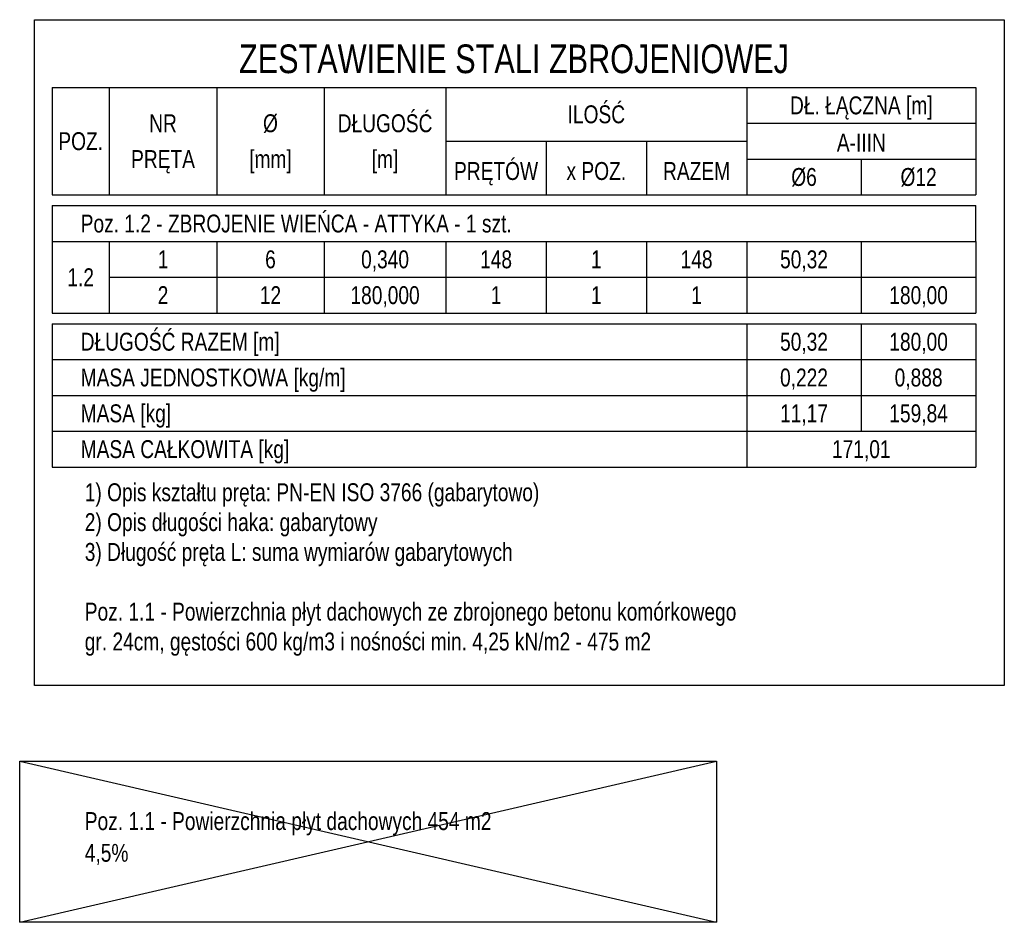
# Model space of a CAD drawing. Header units: millimetres. Extents: x 10513 to 15210, y -3009 to 1704.
# Tile 3 of 18: x 12269 to 13644, y -3009 to -1748. Entities that reach past the tile are written whole.
import ezdxf
from ezdxf.enums import TextEntityAlignment as Align

# ---------------------------------------------------------------- set-up
doc = ezdxf.new("R2010")
doc.units = ezdxf.units.MM
doc.header["$LTSCALE"] = 10
doc.layers.add('BA_obw', color=230, linetype='Continuous', plot=False)
for name, color, linetype in [('BA_tab', 7, 'Continuous'), ('BA_txg', 3, 'Continuous'), ('BA_txs', 2, 'Continuous'), ('BD_wic', 1, 'Continuous')]:
    doc.layers.add(name, color=color, linetype=linetype)
doc.styles.add('BIKTG', font='bikromsw.shx', dxfattribs={"width": 0.8})
doc.styles.add('BIKTS', font='bikromsw.shx', dxfattribs={"width": 0.8})

msp = doc.modelspace()

# ---------------------------------------------------------------- linework, layer by layer
at = {"layer": 'BA_obw'}
msp.add_lwpolyline([(12290.2, -1748.47), (13644.26, -1748.47), (13644.26, -2678.24), (12290.2, -2678.24)], close=True, dxfattribs=at)
at = {"layer": 'BA_tab'}
for p, q in [((12314.59, -1843.1), (12394.59, -1843.1)), ((12314.59, -1843.1), (12314.59, -1993.1)), ((12394.59, -1843.1), (12544.59, -1843.1)), ((12394.59, -1843.1), (12394.59, -1993.1)), ((12544.59, -1843.1), (12694.59, -1843.1)), ((12544.59, -1843.1), (12544.59, -1993.1)), ((12694.59, -1843.1), (12864.59, -1843.1)), ((12694.59, -1843.1), (12694.59, -1993.1)), ((12864.59, -1843.1), (13284.59, -1843.1)), ((12864.59, -1843.1), (12864.59, -1993.1)), ((13284.59, -1843.1), (13604.59, -1843.1)), ((13284.59, -1843.1), (13284.59, -1993.1)), ((13604.59, -1843.1), (13604.59, -1993.1)), ((13284.59, -1893.1), (13604.59, -1893.1)), ((13604.59, -1893.1), (13604.59, -1943.1)), ((12864.59, -1918.1), (13284.59, -1918.1)), ((13004.59, -1918.1), (13004.59, -1993.1)), ((13144.59, -1918.1), (13144.59, -1993.1)), ((13284.59, -1943.1), (13604.59, -1943.1)), ((13444.59, -1943.1), (13444.59, -1993.1)), ((13604.59, -1943.1), (13604.59, -1993.1)), ((12314.59, -1993.1), (12394.59, -1993.1)), ((12394.59, -1993.1), (12544.59, -1993.1)), ((12544.59, -1993.1), (12694.59, -1993.1)), ((12694.59, -1993.1), (12864.59, -1993.1)), ((12864.59, -1993.1), (13004.59, -1993.1)), ((13004.59, -1993.1), (13144.59, -1993.1)), ((13144.59, -1993.1), (13284.59, -1993.1)), ((13284.59, -1993.1), (13444.59, -1993.1)), ((13444.59, -1993.1), (13604.59, -1993.1)), ((12314.59, -2008.1), (12394.59, -2008.1)), ((12314.59, -2008.1), (12314.59, -2058.1)), ((12394.59, -2008.1), (12544.59, -2008.1)), ((12544.59, -2008.1), (12694.59, -2008.1)), ((12694.59, -2008.1), (12864.59, -2008.1)), ((12864.59, -2008.1), (13004.59, -2008.1)), ((13004.59, -2008.1), (13144.59, -2008.1)), ((13144.59, -2008.1), (13284.59, -2008.1)), ((13284.59, -2008.1), (13444.59, -2008.1)), ((13444.59, -2008.1), (13604.59, -2008.1)), ((13604.59, -2058.1), (13604.59, -2008.1)), ((12314.59, -2058.1), (12394.59, -2058.1)), ((12314.59, -2058.1), (12314.59, -2108.1)), ((12394.59, -2058.1), (12544.59, -2058.1)), ((12394.59, -2058.1), (12394.59, -2108.1)), ((12544.59, -2058.1), (12694.59, -2058.1)), ((12544.59, -2058.1), (12544.59, -2108.1)), ((12694.59, -2058.1), (12864.59, -2058.1)), ((12694.59, -2058.1), (12694.59, -2108.1)), ((12864.59, -2058.1), (13004.59, -2058.1)), ((12864.59, -2058.1), (12864.59, -2108.1)), ((13004.59, -2058.1), (13144.59, -2058.1)), ((13004.59, -2058.1), (13004.59, -2108.1)), ((13144.59, -2058.1), (13284.59, -2058.1)), ((13144.59, -2058.1), (13144.59, -2108.1)), ((13284.59, -2058.1), (13444.59, -2058.1)), ((13284.59, -2058.1), (13284.59, -2108.1)), ((13444.59, -2058.1), (13604.59, -2058.1)), ((13444.59, -2058.1), (13444.59, -2108.1)), ((13604.59, -2058.1), (13604.59, -2108.1)), ((12314.59, -2108.1), (12314.59, -2158.1)), ((12394.59, -2108.1), (12544.59, -2108.1)), ((12394.59, -2108.1), (12394.59, -2158.1)), ((12544.59, -2108.1), (12694.59, -2108.1)), ((12544.59, -2108.1), (12544.59, -2158.1)), ((12694.59, -2108.1), (12864.59, -2108.1)), ((12694.59, -2108.1), (12694.59, -2158.1)), ((12864.59, -2108.1), (13004.59, -2108.1)), ((12864.59, -2108.1), (12864.59, -2158.1)), ((13004.59, -2108.1), (13144.59, -2108.1)), ((13004.59, -2108.1), (13004.59, -2158.1)), ((13144.59, -2108.1), (13284.59, -2108.1)), ((13144.59, -2108.1), (13144.59, -2158.1)), ((13284.59, -2108.1), (13444.59, -2108.1)), ((13284.59, -2108.1), (13284.59, -2158.1)), ((13444.59, -2108.1), (13604.59, -2108.1)), ((13444.59, -2108.1), (13444.59, -2158.1)), ((13604.59, -2108.1), (13604.59, -2158.1)), ((12314.59, -2158.1), (12394.59, -2158.1)), ((12394.59, -2158.1), (12544.59, -2158.1)), ((12544.59, -2158.1), (12694.59, -2158.1)), ((12694.59, -2158.1), (12864.59, -2158.1)), ((12864.59, -2158.1), (13004.59, -2158.1)), ((13004.59, -2158.1), (13144.59, -2158.1)), ((13144.59, -2158.1), (13284.59, -2158.1)), ((13284.59, -2158.1), (13444.59, -2158.1)), ((13444.59, -2158.1), (13604.59, -2158.1)), ((12314.59, -2173.1), (12394.59, -2173.1)), ((12314.59, -2173.1), (12314.59, -2223.1)), ((12394.59, -2173.1), (12544.59, -2173.1)), ((12544.59, -2173.1), (12694.59, -2173.1)), ((12694.59, -2173.1), (12864.59, -2173.1)), ((12864.59, -2173.1), (13004.59, -2173.1)), ((13004.59, -2173.1), (13144.59, -2173.1)), ((13144.59, -2173.1), (13284.59, -2173.1)), ((13284.59, -2173.1), (13284.59, -2223.1)), ((13284.59, -2173.1), (13444.59, -2173.1)), ((13284.59, -2173.1), (13284.59, -2223.1)), ((13444.59, -2173.1), (13604.59, -2173.1)), ((13444.59, -2173.1), (13444.59, -2223.1)), ((13604.59, -2173.1), (13604.59, -2223.1)), ((12314.59, -2223.1), (12394.59, -2223.1)), ((12314.59, -2223.1), (12314.59, -2273.1)), ((12394.59, -2223.1), (12544.59, -2223.1)), ((12544.59, -2223.1), (12694.59, -2223.1)), ((12694.59, -2223.1), (12864.59, -2223.1)), ((12864.59, -2223.1), (13004.59, -2223.1)), ((13004.59, -2223.1), (13144.59, -2223.1)), ((13144.59, -2223.1), (13284.59, -2223.1)), ((13284.59, -2223.1), (13284.59, -2273.1)), ((13284.59, -2223.1), (13444.59, -2223.1)), ((13284.59, -2223.1), (13284.59, -2273.1)), ((13444.59, -2223.1), (13604.59, -2223.1)), ((13444.59, -2223.1), (13444.59, -2273.1)), ((13604.59, -2223.1), (13604.59, -2273.1)), ((12314.59, -2273.1), (12394.59, -2273.1)), ((12314.59, -2273.1), (12314.59, -2323.1)), ((12394.59, -2273.1), (12544.59, -2273.1)), ((12544.59, -2273.1), (12694.59, -2273.1)), ((12694.59, -2273.1), (12864.59, -2273.1)), ((12864.59, -2273.1), (13004.59, -2273.1)), ((13004.59, -2273.1), (13144.59, -2273.1)), ((13144.59, -2273.1), (13284.59, -2273.1)), ((13284.59, -2273.1), (13284.59, -2323.1)), ((13284.59, -2273.1), (13444.59, -2273.1)), ((13284.59, -2273.1), (13284.59, -2323.1)), ((13444.59, -2273.1), (13604.59, -2273.1)), ((13444.59, -2273.1), (13444.59, -2323.1)), ((13604.59, -2273.1), (13604.59, -2323.1)), ((12314.59, -2323.1), (12394.59, -2323.1)), ((12314.59, -2323.1), (12314.59, -2373.1)), ((12394.59, -2323.1), (12544.59, -2323.1)), ((12544.59, -2323.1), (12694.59, -2323.1)), ((12694.59, -2323.1), (12864.59, -2323.1)), ((12864.59, -2323.1), (13004.59, -2323.1)), ((13004.59, -2323.1), (13144.59, -2323.1)), ((13144.59, -2323.1), (13284.59, -2323.1)), ((13284.59, -2323.1), (13284.59, -2373.1)), ((13284.59, -2323.1), (13444.59, -2323.1)), ((13444.59, -2323.1), (13604.59, -2323.1)), ((13604.59, -2323.1), (13604.59, -2373.1)), ((12314.59, -2373.1), (12394.59, -2373.1)), ((12394.59, -2373.1), (12544.59, -2373.1)), ((12544.59, -2373.1), (12694.59, -2373.1)), ((12694.59, -2373.1), (12864.59, -2373.1)), ((12864.59, -2373.1), (13004.59, -2373.1)), ((13004.59, -2373.1), (13144.59, -2373.1)), ((13144.59, -2373.1), (13284.59, -2373.1)), ((13284.59, -2373.1), (13444.59, -2373.1)), ((13444.59, -2373.1), (13604.59, -2373.1))]:
    msp.add_line(p, q, dxfattribs=at)
at = {"layer": 'BD_wic', "color": 5}
for p, q in [((12269.44, -2783.69), (13242.61, -3008.81)), ((12269.44, -3008.81), (13242.61, -2783.69))]:
    msp.add_line(p, q, dxfattribs=at)
msp.add_lwpolyline([(12269.44, -2783.69), (13242.61, -2783.69), (13242.61, -3008.81), (12269.44, -3008.81)], close=True, dxfattribs=at)

# ---------------------------------------------------------------- texts
at = {"layer": 'BA_txg', "width": 0.8}
for s, height, style, p in [('ZESTAWIENIE STALI ZBROJENIOWEJ', 40, 'BIKTG', (12959.59, -1803.1)), ('171,01', 25, 'BIKTS', (13444.59, -2348.1))]:
    msp.add_text(s, height=height, dxfattribs=dict(at, style=style)).set_placement(p, align=Align.MIDDLE_CENTER)
at = {"layer": 'BA_txg', "style": 'BIKTS', "width": 0.8}
msp.add_text('MASA CAŁKOWITA [kg]', height=25, dxfattribs=at).set_placement((12354.59, -2348.1), align=Align.MIDDLE_LEFT)
at = {"layer": 'BA_txs', "style": 'BIKTS', "width": 0.8}
for s, p in [('DŁ. ŁĄCZNA [m]', (13444.59, -1868.1)), ('ILOŚĆ', (13074.59, -1880.6)), ('NR', (12469.59, -1893.1)), ('%%c', (12619.59, -1893.1)), ('DŁUGOŚĆ', (12779.59, -1893.1)), ('POZ.', (12354.59, -1918.1)), ('A-IIIN', (13444.59, -1920.02)), ('PRĘTA', (12469.59, -1943.1)), ('[mm]', (12619.59, -1943.1)), ('[m]', (12779.59, -1943.1)), ('PRĘTÓW', (12934.59, -1959.76)), ('x POZ.', (13074.59, -1959.76)), ('RAZEM', (13214.59, -1959.76)), ('%%c6', (13364.59, -1968.1)), ('%%c12', (13524.59, -1968.1)), ('1', (12469.59, -2083.1)), ('6', (12619.59, -2083.1)), ('0,340', (12779.59, -2083.1)), ('148', (12934.59, -2083.1)), ('1', (13074.59, -2083.1)), ('148', (13214.59, -2083.1)), ('50,32', (13364.59, -2083.1)), ('1.2', (12354.59, -2108.1)), ('2', (12469.59, -2133.1)), ('12', (12619.59, -2133.1)), ('180,000', (12779.59, -2133.1)), ('1', (12934.59, -2133.1)), ('1', (13074.59, -2133.1)), ('1', (13214.59, -2133.1)), ('180,00', (13524.59, -2133.1)), ('50,32', (13364.59, -2198.1)), ('180,00', (13524.59, -2198.1)), ('0,222', (13364.59, -2248.1)), ('0,888', (13524.59, -2248.1)), ('11,17', (13364.59, -2298.1)), ('159,84', (13524.59, -2298.1))]:
    msp.add_text(s, height=25, dxfattribs=at).set_placement(p, align=Align.MIDDLE_CENTER)
for s, p in [('Poz. 1.2 - ZBROJENIE WIEŃCA - ATTYKA - 1 szt.', (12354.59, -2033.1)), ('DŁUGOŚĆ RAZEM [m]', (12354.59, -2198.1)), ('MASA JEDNOSTKOWA [kg/m]', (12354.59, -2248.1)), ('MASA [kg]', (12354.59, -2298.1))]:
    msp.add_text(s, height=25, dxfattribs=at).set_placement(p, align=Align.MIDDLE_LEFT)
at = {"layer": 'BA_txs', "char_height": 25, "width": 1673.4802, "attachment_point": 1, "style": 'BIKTS'}
for s, insert in [('1) Opis kształtu pręta: PN-EN ISO 3766 (gabarytowo)\\P2) Opis długości haka: gabarytowy\\P3) Długość pręta L: suma wymiarów gabarytowych\\P\\P{\\Fbikromsw.shx|c1;Poz. 1.1 - Powierzchnia płyt dachowych ze zbrojonego betonu komórkowego\\Pgr. 24cm, gęstości 600 kg/m3 i nośności min. 4,25 kN/m2 - 475 m2 }', (12360.3, -2395.83)), ('\\P\\P{\\Fbikromsw.shx|c1;Poz. 1.1 - Powierzchnia płyt dachowych 454 m2 }', (12360.3, -2771.63)), ('\\P\\P{\\Fbikromsw.shx|c1;4,5%}', (12360.3, -2815.95))]:
    msp.add_mtext(s, dxfattribs=dict(at, insert=insert))

doc.saveas('drawing.dxf')
